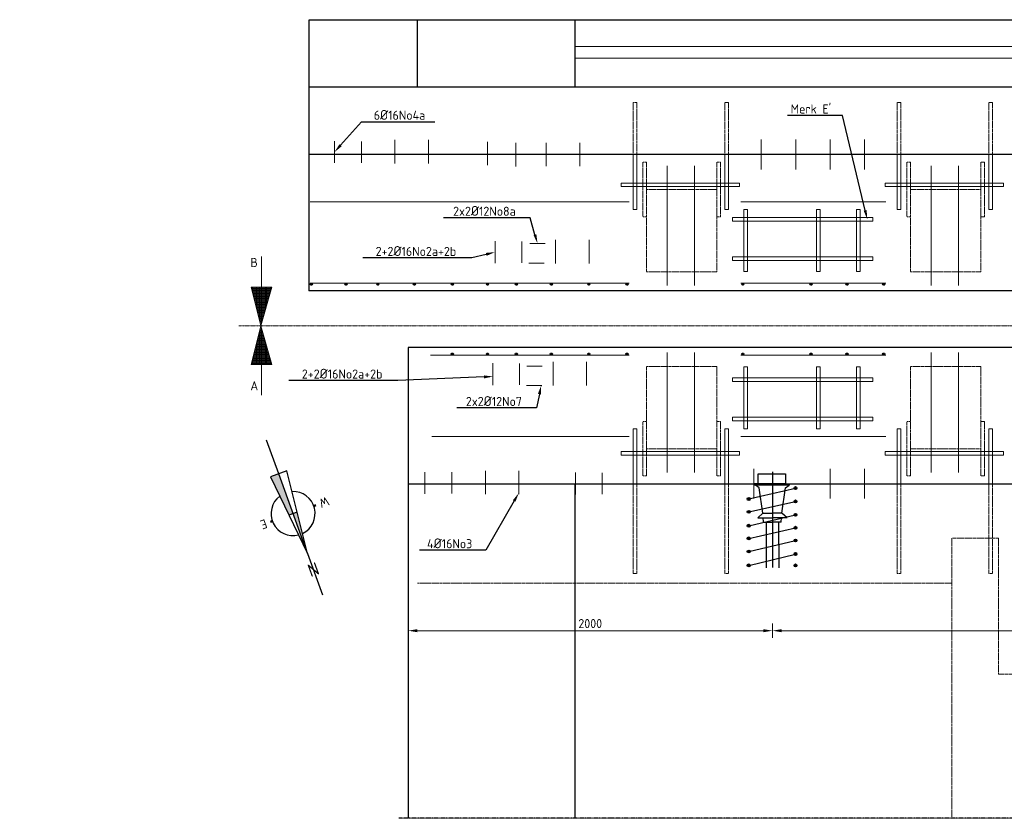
# Model space of a CAD drawing. Header units: millimetres. Extents: x -8028558 to 327273, y -63352 to 83293.
# Tile 48 of 195: x -7527 to -2122, y 4742 to 9126. Entities that reach past the tile are written whole.
import ezdxf
from ezdxf import colors
from ezdxf.entities.mleader import LeaderData, LeaderLine
from ezdxf.math import Vec2, Vec3

# ---------------------------------------------------------------- set-up
doc = ezdxf.new("R2010")
doc.units = ezdxf.units.MM
doc.linetypes.add('NLCS-HIDDEN', pattern=[4, 2, -2])
doc.linetypes.add('XX-AFBREEK', pattern=[7, 4, -1, 1, -1])
for name, color, linetype, lineweight in [('B-CO-BC-AANGRENZENDE CONSTRUCTIE_STAAL-A', 253, 'Continuous', 18), ('B-CO-BC-AFBREEKLIJN-G', 7, 'XX-AFBREEK', 18), ('B-CO-BC-AFBREEKLIJN-GD', 7, 'XX-AFBREEK', 25), ('B-CO-BC-AFBREEKLIJN-GN', 7, 'NLCS-HIDDEN', 13), ('B-CO-BC-BETONVORM-GD', 90, 'Continuous', 25), ('B-CO-BC-BETONVORM-M', 7, 'Continuous', 18), ('B-CO-BC-BETONVORM_GEWAPEND-T70', 210, 'Continuous', 70), ('B-CO-BC-VOORSPANNING-GD', 200, 'Continuous', 25), ('B-CO-BC-WAPENING-G', 170, 'Continuous', 18), ('B-CO-BC-WAPENING-GD', 130, 'Continuous', 25), ('B-CO-BC-WAPENING-GN', 150, 'NLCS-HIDDEN', 13), ('B-CO-BC-WAPENING_HOOFDWAPENING-G', 170, 'Continuous', 18), ('N-CO-BC-WAPENING_LOOPLIJN-G', 10, 'Continuous', 18), ('X-XX-AL-ORIENTATIE-S', 7, 'Continuous', 25), ('X-XX-AL-VERWIJZING-T25', 7, 'Continuous', 25)]:
    doc.layers.add(name, color=color, linetype=linetype, lineweight=lineweight)
doc.styles.add('NLCS-ISO', font='NLCS-ISO.ttf')
doc.styles.add('NLCS-ISO-MM20-T25', font='NLCS-ISO.ttf', dxfattribs={"height": 50})
doc.dimstyles.new('NLCS-MM20-T25-PIJL_L0_H0', dxfattribs={"dimscale": 20, "dimtxt": 2.5, "dimasz": 2.5, "dimexe": 2, "dimexo": 2, "dimgap": 0.7, "dimtad": 1, "dimdec": 0, "dimzin": 0, "dimdsep": 46, "dimtxsty": 'NLCS-ISO-MM20-T25', "dimcen": 0, "dimdle": 2, "dimclrd": 256, "dimclre": 256, "dimclrt": 256, "dimadec": 0, "dimazin": 0, "dimtfac": 1, "dimtdec": 3, "dimtofl": 0, "dimtmove": 0, "dimatfit": 3, "dimfxl": 2, "dimfxlon": 1, "dimtfillclr": 256, "dimtolj": 1, "dimtzin": 0, "dimlwd": -1, "dimlwe": -1, "dimarcsym": 0})
pattern_1 = [(45, (0, 0), (-2.8284271, 2.8284271), []), (45, (0, 2.4284), (-2.8284271, 2.8284271), []), (45, (0, 2.5284), (-2.8284271, 2.8284271), []), (45, (0, 2.6284), (-2.8284271, 2.8284271), [])]
pattern_2 = [(270, (-174188.91, 1675794.739), (6.985, -1e-15), [5.08, -1.905]), (360, (-174188.91, 1675794.739), (2e-15, 6.985), [5.08, -1.905])]

# ---------------------------------------------------------------- blocks, each defined once
blk = doc.blocks.new('*D1622')
at = {"layer": 'B-CO-BC-BETONVORM-M', "transparency": 16777216}
for p, q in [((-3395.1, 5812.2), (-3395.1, 5732.2)), ((-550.1, 5812.2), (-550.1, 5732.2)), ((-600.1, 5772.2), (-3345.1, 5772.2))]:
    blk.add_line(p, q, dxfattribs=at)
for points in [[(-3345.1, 5780.5), (-3345.1, 5763.8), (-3395.1, 5772.2)], [(-600.1, 5780.5), (-600.1, 5763.8), (-550.1, 5772.2)]]:
    blk.add_solid(points, dxfattribs=at)
at = {"layer": 'B-CO-BC-BETONVORM-M', "transparency": 16777216, "insert": (-1972.6, 5811.2), "char_height": 50, "attachment_point": 5, "style": 'NLCS-ISO-MM20-T25'}
blk.add_mtext('\\A1;2845', dxfattribs=at)
blk = doc.blocks.new('*D1623')
at = {"layer": 'B-CO-BC-BETONVORM-M', "transparency": 16777216}
for p, q in [((-5395.2, 5812.2), (-5395.2, 5732.2)), ((-3395.1, 5812.2), (-3395.1, 5732.2)), ((-3445.1, 5772.2), (-5345.2, 5772.2))]:
    blk.add_line(p, q, dxfattribs=at)
for points in [[(-5345.2, 5780.5), (-5345.2, 5763.8), (-5395.2, 5772.2)], [(-3445.1, 5780.5), (-3445.1, 5763.8), (-3395.1, 5772.2)]]:
    blk.add_solid(points, dxfattribs=at)
at = {"layer": 'B-CO-BC-BETONVORM-M', "transparency": 16777216, "insert": (-4395.2, 5811.2), "char_height": 50, "attachment_point": 5, "style": 'NLCS-ISO-MM20-T25'}
blk.add_mtext('\\A1;2000', dxfattribs=at)
blk = doc.blocks.new('Noordpeil')
at = {"linetype": 'Continuous'}
h = blk.add_hatch(color=256, dxfattribs=at)
h.paths.add_polyline_path([(0, 11.61), (-1.21, 0), (0, 0)])
h.paths.add_polyline_path([(1.21, 0), (0, 0), (0, -11.61), (2.42, -11.61)])
for p, q in [((0, 11.61), (0, 23.71)), ((0, -11.61), (0, -21.42))]:
    blk.add_line(p, q)
for p, q in [((0, 11.61), (0, -11.61)), ((-1.21, 0), (1.21, 0))]:
    blk.add_line(p, q, dxfattribs=at)
at = {"color": 1, "lineweight": 50}
for p, q in [((-6.04, 0), (-6.65, 0)), ((6.04, 0), (6.65, 0))]:
    blk.add_line(p, q, dxfattribs=at)
at = {"linetype": 'Continuous'}
blk.add_lwpolyline([(-2.42, -11.61), (2.42, -11.61), (0, 11.61)], close=True, dxfattribs=at)
for start, end in [(95.5295, 252.5813), (287.4187, 84.4705)]:
    blk.add_arc((0, 0), 6.04, start, end)
at = {"linetype": 'Continuous', "style": 'NLCS-ISO'}
for s, insert, char_height, width, attachment_point in [('{\\fNLCS-ISO|b1|i0|c0|p34;N}', (0, 16.31), 3.5, 2.175, 5), ('{\\fNLCS-ISO|b1|i0|c0|p34;W}', (-7.75, 0), 2.5, 1.8322, 6), ('{\\fNLCS-ISO|b1|i0|c0|p34;E}', (7.75, 0), 2.5, 1.1297, 4)]:
    blk.add_mtext(s, dxfattribs=dict(at, insert=insert, char_height=char_height, width=width, attachment_point=attachment_point))

msp = doc.modelspace()

# ---------------------------------------------------------------- hatches: boundary and pattern name
at = {"layer": 'B-CO-BC-AANGRENZENDE CONSTRUCTIE_STAAL-A'}
h = msp.add_hatch(dxfattribs=at)
h.set_pattern_fill('ACO-STAAL', color=256, pattern_type=2)
h.set_pattern_definition(pattern_1)
h.paths.add_polyline_path([(-5932.4, 7674.4, -1), (-5920.4, 7674.4, -1)])
h = msp.add_hatch(dxfattribs=at)
h.set_pattern_fill('ACO-STAAL', color=256, pattern_type=2)
h.set_pattern_definition(pattern_1)
h.paths.add_polyline_path([(-5742.3, 7674.4, -1), (-5730.3, 7674.4, -1)])
h = msp.add_hatch(dxfattribs=at)
h.set_pattern_fill('ACO-STAAL', color=256, pattern_type=2)
h.set_pattern_definition(pattern_1)
h.paths.add_polyline_path([(-5567.1, 7674.4, -1), (-5555.1, 7674.4, -1)])
h = msp.add_hatch(dxfattribs=at)
h.set_pattern_fill('ACO-STAAL', color=256, pattern_type=2)
h.set_pattern_definition(pattern_1)
h.paths.add_polyline_path([(-5366.5, 7674.4, -1), (-5354.5, 7674.4, -1)])
h = msp.add_hatch(dxfattribs=at)
h.set_pattern_fill('ACO-STAAL', color=256, pattern_type=2)
h.set_pattern_definition(pattern_1)
h.paths.add_polyline_path([(-5158.1, 7674.4, -1), (-5146.1, 7674.4, -1)])
h = msp.add_hatch(dxfattribs=at)
h.set_pattern_fill('ACO-STAAL', color=256, pattern_type=2)
h.set_pattern_definition(pattern_1)
h.paths.add_polyline_path([(-4965.4, 7674.4, -1), (-4953.4, 7674.4, -1)])
h = msp.add_hatch(dxfattribs=at)
h.set_pattern_fill('ACO-STAAL', color=256, pattern_type=2)
h.set_pattern_definition(pattern_1)
h.paths.add_polyline_path([(-4806.8, 7674.4, -1), (-4794.8, 7674.4, -1)])
h = msp.add_hatch(dxfattribs=at)
h.set_pattern_fill('ACO-STAAL', color=256, pattern_type=2)
h.set_pattern_definition(pattern_1)
h.paths.add_polyline_path([(-4614.7, 7674.4, -1), (-4602.7, 7674.4, -1)])
h = msp.add_hatch(dxfattribs=at)
h.set_pattern_fill('ACO-STAAL', color=256, pattern_type=2)
h.set_pattern_definition(pattern_1)
h.paths.add_polyline_path([(-4408.8, 7674.4, -1), (-4396.8, 7674.4, -1)])
h = msp.add_hatch(dxfattribs=at)
h.set_pattern_fill('ACO-STAAL', color=256, pattern_type=2)
h.set_pattern_definition(pattern_1)
h.paths.add_polyline_path([(-4199.2, 7674.4, -1), (-4187.2, 7674.4, -1)])
h = msp.add_hatch(dxfattribs=at)
h.set_pattern_fill('ACO-STAAL', color=256, pattern_type=2)
h.set_pattern_definition(pattern_1)
h.paths.add_polyline_path([(-3563.4, 7674.4, -1), (-3551.4, 7674.4, -1)])
h = msp.add_hatch(dxfattribs=at)
h.set_pattern_fill('ACO-STAAL', color=256, pattern_type=2)
h.set_pattern_definition(pattern_1)
h.paths.add_polyline_path([(-3188.9, 7674.4, -1), (-3176.9, 7674.4, -1)])
h = msp.add_hatch(dxfattribs=at)
h.set_pattern_fill('ACO-STAAL', color=256, pattern_type=2)
h.set_pattern_definition(pattern_1)
h.paths.add_polyline_path([(-2991.4, 7674.4, -1), (-2979.4, 7674.4, -1)])
h = msp.add_hatch(dxfattribs=at)
h.set_pattern_fill('ACO-STAAL', color=256, pattern_type=2)
h.set_pattern_definition(pattern_1)
h.paths.add_polyline_path([(-2790.2, 7674.4, -1), (-2778.2, 7674.4, -1)])
h = msp.add_hatch(dxfattribs=at)
h.set_pattern_fill('ACO-STAAL', color=256, pattern_type=2)
h.set_pattern_definition(pattern_1)
h.paths.add_polyline_path([(-5158.1, 7290.4, 1), (-5146.1, 7290.4, 1)])
h = msp.add_hatch(dxfattribs=at)
h.set_pattern_fill('ACO-STAAL', color=256, pattern_type=2)
h.set_pattern_definition(pattern_1)
h.paths.add_polyline_path([(-4965.4, 7290.4, 1), (-4953.4, 7290.4, 1)])
h = msp.add_hatch(dxfattribs=at)
h.set_pattern_fill('ACO-STAAL', color=256, pattern_type=2)
h.set_pattern_definition(pattern_1)
h.paths.add_polyline_path([(-4806.8, 7290.4, 1), (-4794.8, 7290.4, 1)])
h = msp.add_hatch(dxfattribs=at)
h.set_pattern_fill('ACO-STAAL', color=256, pattern_type=2)
h.set_pattern_definition(pattern_1)
h.paths.add_polyline_path([(-4614.7, 7290.4, 1), (-4602.7, 7290.4, 1)])
h = msp.add_hatch(dxfattribs=at)
h.set_pattern_fill('ACO-STAAL', color=256, pattern_type=2)
h.set_pattern_definition(pattern_1)
h.paths.add_polyline_path([(-4408.8, 7290.4, 1), (-4396.8, 7290.4, 1)])
h = msp.add_hatch(dxfattribs=at)
h.set_pattern_fill('ACO-STAAL', color=256, pattern_type=2)
h.set_pattern_definition(pattern_1)
h.paths.add_polyline_path([(-4199.2, 7290.4, 1), (-4187.2, 7290.4, 1)])
h = msp.add_hatch(dxfattribs=at)
h.set_pattern_fill('ACO-STAAL', color=256, pattern_type=2)
h.set_pattern_definition(pattern_1)
h.paths.add_polyline_path([(-3563.4, 7290.4, 1), (-3551.4, 7290.4, 1)])
h = msp.add_hatch(dxfattribs=at)
h.set_pattern_fill('ACO-STAAL', color=256, pattern_type=2)
h.set_pattern_definition(pattern_1)
h.paths.add_polyline_path([(-3188.9, 7290.4, 1), (-3176.9, 7290.4, 1)])
h = msp.add_hatch(dxfattribs=at)
h.set_pattern_fill('ACO-STAAL', color=256, pattern_type=2)
h.set_pattern_definition(pattern_1)
h.paths.add_polyline_path([(-2991.4, 7290.4, 1), (-2979.4, 7290.4, 1)])
h = msp.add_hatch(dxfattribs=at)
h.set_pattern_fill('ACO-STAAL', color=256, pattern_type=2)
h.set_pattern_definition(pattern_1)
h.paths.add_polyline_path([(-2790.2, 7290.4, 1), (-2778.2, 7290.4, 1)])
at = {"layer": 'N-CO-BC-WAPENING_LOOPLIJN-G', "ltscale": 500, "true_color": 0x636466}
h = msp.add_hatch(dxfattribs=at)
h.set_pattern_fill('ANGLE', color=251, angle=-90)
h.set_pattern_definition(pattern_2)
h.paths.add_polyline_path([(-6143.7, 7657.1), (-6256.2, 7657.1), (-6203.4, 7445.7), (-6203.1, 7445.7)])
h = msp.add_hatch(dxfattribs=at)
h.set_pattern_fill('ANGLE', color=251, angle=-90)
h.set_pattern_definition(pattern_2)
h.paths.add_polyline_path([(-6143.7, 7233.1), (-6256.2, 7233.1), (-6203.4, 7444.5), (-6203.1, 7444.5)])

# ---------------------------------------------------------------- linework, layer by layer
at = {"layer": 'B-CO-BC-AFBREEKLIJN-G', "flags": 128}
msp.add_lwpolyline([(16404, 7445.1), (-6325, 7445.1)], dxfattribs=at)
at = {"layer": 'B-CO-BC-AFBREEKLIJN-GD', "flags": 128}
msp.add_lwpolyline([(15614.8, 4742.3), (-5445.2, 4742.3)], dxfattribs=at)
at = {"layer": 'B-CO-BC-AFBREEKLIJN-GN', "flags": 128}
for points in [[(-2153.5, 6279.5), (-2409.5, 6279.5)], [(-2409.5, 6279.5), (-2409.5, 4742.3)], [(-2153.5, 5533.5), (-2153.5, 6279.5)], [(-2409.5, 6032.6), (-5345.2, 6032.6)], [(12216, 5533.5), (-2153.5, 5533.5)]]:
    msp.add_lwpolyline(points, dxfattribs=at)
at = {"layer": 'B-CO-BC-BETONVORM-GD', "flags": 128}
msp.add_lwpolyline([(-5940.2, 9124.2), (13735, 9126)], close=True, dxfattribs=at)
for points in [[(-5940.2, 9124.2), (-5940.2, 7638.4)], [(-5345.2, 9124.2), (-5345.2, 8755)], [(-4480.2, 9124.2), (-4480.2, 8755)], [(13735, 8979.5), (-4480.2, 8977.8)], [(13735, 8915.5), (-4480.2, 8913.8)], [(15714.8, 8755), (-5940.2, 8755)], [(15714.8, 8385.7), (-5940.2, 8385.7)], [(15714.8, 7638.4), (-5940.2, 7638.4)], [(-5395.2, 6579.1), (15514.8, 6579.1), (15514.8, 4742.3)], [(-4480.2, 6579.1), (-4480.2, 4742.3)]]:
    msp.add_lwpolyline(points, dxfattribs=at)
at = {"layer": 'B-CO-BC-BETONVORM-GD', "ltscale": 500, "flags": 128}
msp.add_lwpolyline([(15494.8, 6579.1), (15494.8, 7326.4), (-5395.2, 7326.4), (-5395.2, 4742.3)], dxfattribs=at)
at = {"layer": 'B-CO-BC-VOORSPANNING-GD', "ltscale": 500, "flags": 128}
for points in [[(-3472.5, 6579.1), (-3472.5, 6634.1)], [(-3472.5, 6634.1), (-3322.5, 6634.1)], [(-3322.5, 6634.1), (-3322.5, 6579.1)], [(-3472.5, 6579.1), (-3492.5, 6579.1)], [(-3492.5, 6579.1), (-3492.5, 6571.1)], [(-3322.5, 6579.1), (-3472.5, 6579.1)], [(-3322.5, 6579.1), (-3302.5, 6579.1)], [(-3302.5, 6579.1), (-3302.5, 6571.1)], [(-3260.1, 6554.8), (-3276.1, 6554.8)], [(-3268.1, 6546.8), (-3268.1, 6562.8)], [(-3268.1, 6554.8), (-3260.1, 6554.8)], [(-3517.4, 6495.2), (-3533.4, 6495.2)], [(-3525.4, 6487.2), (-3525.4, 6503.2)], [(-3525.4, 6495.2), (-3517.4, 6495.2)], [(-3268.1, 6473.9), (-3268.1, 6489.9)], [(-3525.4, 6416.6), (-3525.4, 6432.6)], [(-3260.1, 6481.9), (-3276.1, 6481.9)], [(-3268.1, 6481.9), (-3260.1, 6481.9)], [(-3517.4, 6424.6), (-3533.4, 6424.6)], [(-3525.4, 6424.6), (-3517.4, 6424.6)], [(-3260.1, 6407.9), (-3276.1, 6407.9)], [(-3268.1, 6399.9), (-3268.1, 6415.9)], [(-3268.1, 6407.9), (-3260.1, 6407.9)], [(-3517.4, 6348.3), (-3533.4, 6348.3)], [(-3525.4, 6340.3), (-3525.4, 6356.3)], [(-3525.4, 6348.3), (-3517.4, 6348.3)], [(-3260.1, 6337.2), (-3276.1, 6337.2)], [(-3268.1, 6329.2), (-3268.1, 6345.2)], [(-3268.1, 6337.2), (-3260.1, 6337.2)], [(-3517.4, 6278.8), (-3533.4, 6278.8)], [(-3525.4, 6270.8), (-3525.4, 6286.8)], [(-3525.4, 6278.8), (-3517.4, 6278.8)], [(-3268.1, 6259.1), (-3268.1, 6275.1)], [(-3260.1, 6267.1), (-3276.1, 6267.1)], [(-3268.1, 6267.1), (-3260.1, 6267.1)], [(-3517.4, 6207), (-3533.4, 6207)], [(-3525.4, 6199), (-3525.4, 6215)], [(-3525.4, 6207), (-3517.4, 6207)], [(-3260.1, 6193.1), (-3276.1, 6193.1)], [(-3268.1, 6185.1), (-3268.1, 6201.1)], [(-3268.1, 6193.1), (-3260.1, 6193.1)], [(-3517.4, 6130.7), (-3533.4, 6130.7)], [(-3525.4, 6122.7), (-3525.4, 6138.7)], [(-3525.4, 6130.7), (-3517.4, 6130.7)], [(-3260.1, 6130.7), (-3276.1, 6130.7)], [(-3268.1, 6122.7), (-3268.1, 6138.7)], [(-3268.1, 6130.7), (-3260.1, 6130.7)]]:
    msp.add_lwpolyline(points, dxfattribs=at)
at = {"layer": 'B-CO-BC-VOORSPANNING-GD', "ltscale": 5, "flags": 128}
for points in [[(-3395.1, 6643.4), (-3395.1, 6118.3)], [(-3525.4, 6495.2), (-3268.1, 6554.8)], [(-3302.5, 6571.1), (-3492.5, 6571.1)], [(-3467.2, 6556.8), (-3487.7, 6571.1)], [(-3447.7, 6417.4), (-3467.2, 6556.8)], [(-3342.6, 6417.4), (-3323.1, 6556.8)], [(-3323.1, 6556.8), (-3302.5, 6571.1)], [(-3525.4, 6424.6), (-3268.1, 6481.9)], [(-3525.4, 6348.3), (-3268.1, 6407.9)], [(-3475.7, 6392.5), (-3447.7, 6417.4)], [(-3443.9, 6367.5), (-3445.3, 6392.8)], [(-3346.3, 6367.5), (-3344.9, 6392.8)], [(-3314.6, 6392.5), (-3342.6, 6417.4)], [(-3525.4, 6278.8), (-3268.1, 6337.2)], [(-3429.2, 6367.7), (-3429.9, 6116.6)], [(-3361, 6367.7), (-3360.3, 6116.6)], [(-3525.4, 6207), (-3268.1, 6267.1)], [(-3525.4, 6130.7), (-3268.1, 6193.1)]]:
    msp.add_lwpolyline(points, dxfattribs=at)
at = {"layer": 'B-CO-BC-VOORSPANNING-GD', "flags": 128}
for points in [[(-3475.7, 6392.5), (-3395.1, 6392.5)], [(-3447.7, 6417.4), (-3395.1, 6417.4)], [(-3342.6, 6417.4), (-3395.1, 6417.4)], [(-3314.6, 6392.5), (-3395.1, 6392.5)], [(-3443.9, 6367.5), (-3395.1, 6367.5)], [(-3346.3, 6367.5), (-3395.1, 6367.5)]]:
    msp.add_lwpolyline(points, dxfattribs=at)
at = {"layer": 'B-CO-BC-VOORSPANNING-GD', "ltscale": 500}
for centre in [(-3268.1, 6554.8), (-3525.4, 6495.2), (-3268.1, 6481.9), (-3525.4, 6424.6), (-3268.1, 6407.9), (-3525.4, 6348.3), (-3268.1, 6337.2), (-3525.4, 6278.8), (-3268.1, 6267.1), (-3525.4, 6207), (-3268.1, 6193.1), (-3525.4, 6130.7), (-3268.1, 6130.7)]:
    msp.add_circle(centre, 8, dxfattribs=at)
at = {"layer": 'B-CO-BC-WAPENING-G', "flags": 128}
for points in [[(-6200, 7657.1), (-6200, 7825.5)], [(-6200, 7233.1), (-6200, 7064.7)]]:
    msp.add_lwpolyline(points, dxfattribs=at)
at = {"layer": 'B-CO-BC-WAPENING-GD'}
for centre in [(-5926.4, 7674.4), (-5736.3, 7674.4), (-5561.1, 7674.4), (-5360.5, 7674.4), (-5152.1, 7674.4), (-4959.4, 7674.4), (-4800.8, 7674.4), (-4608.7, 7674.4), (-4402.8, 7674.4), (-4193.2, 7674.4), (-3557.4, 7674.4), (-3182.9, 7674.4), (-2985.4, 7674.4), (-2784.2, 7674.4), (-5152.1, 7290.4), (-4959.4, 7290.4), (-4800.8, 7290.4), (-4608.7, 7290.4), (-4402.8, 7290.4), (-4193.2, 7290.4), (-3557.4, 7290.4), (-3182.9, 7290.4), (-2985.4, 7290.4), (-2784.2, 7290.4)]:
    msp.add_circle(centre, 6, dxfattribs=at)
at = {"layer": 'B-CO-BC-WAPENING-GN'}
for points in [[(-4139.4, 8385.7), (-4139.4, 8672.4), (-4159.4, 8672.4), (-4159.4, 8385.7)], [(-3635.6, 8385.7), (-3635.6, 8672.4), (-3655.6, 8672.4), (-3655.6, 8385.7)], [(-2689.9, 8385.7), (-2689.9, 8672.4), (-2709.9, 8672.4), (-2709.9, 8385.7)], [(-2186.3, 8385.7), (-2186.3, 8672.4), (-2206.3, 8672.4), (-2206.3, 8385.7)]]:
    msp.add_lwpolyline(points, dxfattribs=at)
at = {"layer": 'B-CO-BC-WAPENING-GN', "flags": 128}
for points in [[(-4086.3, 8343.5), (-4106.3, 8343.5)], [(-4106.3, 8343.5), (-4106.3, 8043.5)], [(-4086.3, 8193.5), (-4086.3, 8343.5)], [(-3680.4, 8343.5), (-3700.4, 8343.5)], [(-3700.4, 8343.5), (-3700.4, 8193.5)], [(-3680.4, 8193.5), (-3680.4, 8343.5)], [(-2637, 8343.5), (-2657, 8343.5)], [(-2657, 8343.5), (-2657, 8043.5)], [(-2637, 8193.5), (-2637, 8343.5)], [(-2231.2, 8343.5), (-2251.2, 8343.5)], [(-2251.2, 8343.5), (-2251.2, 8193.5)], [(-2231.2, 8193.5), (-2231.2, 8343.5)], [(-3680.4, 8193.5), (-3680.4, 8043.5)], [(-2231.2, 8193.5), (-2231.2, 8043.5)], [(-4086.3, 8043.5), (-4106.3, 8043.5)], [(-3680.4, 8043.5), (-3700.4, 8043.5)], [(-2637, 8043.5), (-2657, 8043.5)], [(-2231.2, 8043.5), (-2251.2, 8043.5)], [(-4106.3, 6621.3), (-4106.3, 6921.3)], [(-4086.3, 6921.3), (-4106.3, 6921.3)], [(-3680.4, 6921.3), (-3700.4, 6921.3)], [(-3680.4, 6771.3), (-3680.4, 6921.3)], [(-2657, 6621.3), (-2657, 6921.3)], [(-2637, 6921.3), (-2657, 6921.3)], [(-2231.2, 6921.3), (-2251.2, 6921.3)], [(-2231.2, 6771.3), (-2231.2, 6921.3)], [(-4086.3, 6771.3), (-4086.3, 6621.3)], [(-3700.4, 6621.3), (-3700.4, 6771.3)], [(-3680.4, 6771.3), (-3680.4, 6621.3)], [(-2637, 6771.3), (-2637, 6621.3)], [(-2251.2, 6621.3), (-2251.2, 6771.3)], [(-2231.2, 6771.3), (-2231.2, 6621.3)], [(-4086.3, 6621.3), (-4106.3, 6621.3)], [(-3680.4, 6621.3), (-3700.4, 6621.3)], [(-2637, 6621.3), (-2657, 6621.3)], [(-2231.2, 6621.3), (-2251.2, 6621.3)], [(-4159.4, 6579.1), (-4159.4, 6085.4)], [(-4139.4, 6085.4), (-4139.4, 6579.1)], [(-3655.6, 6579.1), (-3655.6, 6085.4)], [(-3635.6, 6085.4), (-3635.6, 6579.1)], [(-2709.9, 6579.1), (-2709.9, 6085.4)], [(-2689.9, 6085.4), (-2689.9, 6579.1)], [(-2206.3, 6579.1), (-2206.3, 6085.4)], [(-2186.3, 6085.4), (-2186.3, 6579.1)], [(-4159.4, 6085.4), (-4139.4, 6085.4)], [(-3655.6, 6085.4), (-3635.6, 6085.4)], [(-2709.9, 6085.4), (-2689.9, 6085.4)], [(-2206.3, 6085.4), (-2186.3, 6085.4)]]:
    msp.add_lwpolyline(points, dxfattribs=at)
at = {"layer": 'B-CO-BC-WAPENING-GN'}
for points in [[(-3700.4, 8193.5), (-4086.3, 8193.5), (-4086.3, 7742.3), (-3700.4, 7742.3)], [(-2251.2, 8193.5), (-2637, 8193.5), (-2637, 7742.3), (-2251.2, 7742.3)], [(-3700.4, 6771.3), (-4086.3, 6771.3), (-4086.3, 7222.5), (-3700.4, 7222.5)], [(-2251.2, 6771.3), (-2637, 6771.3), (-2637, 7222.5), (-2251.2, 7222.5)]]:
    msp.add_lwpolyline(points, close=True, dxfattribs=at)
at = {"layer": 'B-CO-BC-WAPENING_HOOFDWAPENING-G', "flags": 128}
for points in [[(-5799.2, 8459.2), (-5799.2, 8339.5)], [(-5651.7, 8457.9), (-5651.7, 8340.7)], [(-5467.6, 8466.3), (-5467.6, 8337.4)], [(-5283.4, 8466.3), (-5283.4, 8337.4)], [(-4958.6, 8456.4), (-4958.6, 8327.5)], [(-4803.7, 8449.4), (-4803.7, 8320.6)], [(-4637.4, 8450.1), (-4637.4, 8321.3)], [(-4453.2, 8450.1), (-4453.2, 8321.3)], [(-3456.4, 8467.9), (-3456.4, 8303.5)], [(-3267.3, 8467.9), (-3267.3, 8303.5)], [(-3078.1, 8467.9), (-3078.1, 8303.5)], [(-2889, 8467.9), (-2889, 8303.5)], [(-3972.5, 8140.3), (-3972.5, 8323.8)], [(-3822.5, 8136.5), (-3822.5, 8323.8)], [(-2522.9, 8140.3), (-2522.9, 8323.8)], [(-2373, 8136.5), (-2373, 8323.8)], [(-4181.1, 8125.9), (-5933.2, 8125.9)], [(-3972.5, 8140.3), (-3972.5, 7666.5)], [(-3822.5, 8136.5), (-3822.5, 7666.5)], [(-2772.1, 8125.9), (-3568.1, 8125.9)], [(-2522.9, 8140.3), (-2522.9, 7666.5)], [(-2373, 8136.5), (-2373, 7666.5)], [(-4917.7, 7909.9), (-4917.7, 7790.2)], [(-4770.2, 7908.6), (-4770.2, 7791.4)], [(-4586.1, 7917), (-4586.1, 7788.1)], [(-4401.9, 7917), (-4401.9, 7788.1)], [(-4181.1, 7680.4), (-5933.2, 7680.4)], [(-2772.1, 7680.4), (-3568.1, 7680.4)], [(-3972.5, 6824.5), (-3972.5, 7298.3)], [(-3822.5, 6828.3), (-3822.5, 7298.3)], [(-2522.9, 6824.5), (-2522.9, 7298.3)], [(-2373, 6828.3), (-2373, 7298.3)], [(-4181.1, 7284.4), (-5272.5, 7284.4)], [(-4599.1, 7247.1), (-4599.1, 7118.2)], [(-4415, 7247.1), (-4415, 7118.2)], [(-2772.1, 7284.4), (-3568.1, 7284.4)], [(-4930.8, 7240), (-4930.8, 7120.3)], [(-4783.3, 7238.8), (-4783.3, 7121.5)], [(-4181.1, 6838.9), (-5265.5, 6838.9)], [(-3972.5, 6824.5), (-3972.5, 6641)], [(-3822.5, 6828.3), (-3822.5, 6641)], [(-2772.1, 6838.9), (-3568.1, 6838.9)], [(-2522.9, 6824.5), (-2522.9, 6641)], [(-2373, 6828.3), (-2373, 6641)], [(-4970.9, 6650), (-4970.9, 6521.2)], [(-4786.7, 6650), (-4786.7, 6521.2)], [(-3496.4, 6496.9), (-3496.4, 6661.3)], [(-3078.1, 6496.9), (-3078.1, 6661.3)], [(-2889, 6496.9), (-2889, 6661.3)], [(-5302.5, 6642.9), (-5302.5, 6523.2)], [(-5155, 6641.7), (-5155, 6524.4)], [(-4476.7, 6640.2), (-4476.7, 6520.6)], [(-4329.2, 6639), (-4329.2, 6521.8)]]:
    msp.add_lwpolyline(points, dxfattribs=at)
at = {"layer": 'B-CO-BC-WAPENING_HOOFDWAPENING-G'}
for points in [[(-4139.4, 8385.7), (-4139.4, 8084.4), (-4159.4, 8084.4), (-4159.4, 8385.7)], [(-3635.6, 8385.7), (-3635.6, 8084.4), (-3655.6, 8084.4), (-3655.6, 8385.7)], [(-2689.9, 8385.7), (-2689.9, 8084.4), (-2709.9, 8084.4), (-2709.9, 8385.7)], [(-2186.3, 8385.7), (-2186.3, 8084.4), (-2206.3, 8084.4), (-2206.3, 8385.7)], [(-4139.4, 6579.1), (-4139.4, 6880.4), (-4159.4, 6880.4), (-4159.4, 6579.1)], [(-3635.6, 6579.1), (-3635.6, 6880.4), (-3655.6, 6880.4), (-3655.6, 6579.1)], [(-2689.9, 6579.1), (-2689.9, 6880.4), (-2709.9, 6880.4), (-2709.9, 6579.1)], [(-2186.3, 6579.1), (-2186.3, 6880.4), (-2206.3, 6880.4), (-2206.3, 6579.1)]]:
    msp.add_lwpolyline(points, dxfattribs=at)
for points in [[(-4225.6, 8229.5), (-4225.6, 8209.5), (-3575.6, 8209.5), (-3575.6, 8229.5)], [(-2776.4, 8229.5), (-2776.4, 8209.5), (-2126.4, 8209.5), (-2126.4, 8229.5)], [(-3552.6, 8084.4), (-3552.6, 7744.4), (-3532.6, 7744.4), (-3532.6, 8084.4)], [(-3152.7, 8084.4), (-3152.7, 7744.4), (-3132.7, 7744.4), (-3132.7, 8084.4)], [(-2932.8, 8084.4), (-2932.8, 7744.4), (-2912.8, 7744.4), (-2912.8, 8084.4)], [(-3614.4, 8040.2), (-3614.4, 8020.2), (-2844.4, 8020.2), (-2844.4, 8040.2)], [(-3614.4, 7824.5), (-3614.4, 7804.5), (-2844.4, 7804.5), (-2844.4, 7824.5)], [(-3552.6, 6880.4), (-3552.6, 7220.4), (-3532.6, 7220.4), (-3532.6, 6880.4)], [(-3152.7, 6880.4), (-3152.7, 7220.4), (-3132.7, 7220.4), (-3132.7, 6880.4)], [(-2932.8, 6880.4), (-2932.8, 7220.4), (-2912.8, 7220.4), (-2912.8, 6880.4)], [(-3614.4, 7140.3), (-3614.4, 7160.3), (-2844.4, 7160.3), (-2844.4, 7140.3)], [(-3614.4, 6924.6), (-3614.4, 6944.6), (-2844.4, 6944.6), (-2844.4, 6924.6)], [(-4225.6, 6735.3), (-4225.6, 6755.3), (-3575.6, 6755.3), (-3575.6, 6735.3)], [(-2776.4, 6735.3), (-2776.4, 6755.3), (-2126.4, 6755.3), (-2126.4, 6735.3)]]:
    msp.add_lwpolyline(points, close=True, dxfattribs=at)
at = {"layer": 'B-CO-BC-WAPENING_HOOFDWAPENING-G', "ltscale": 500, "flags": 128}
for points in [[(-4642.5, 7898), (-4726.9, 7898)], [(-4647.5, 7788.7), (-4731.9, 7788.7)], [(-4658.5, 7223.8), (-4742.9, 7223.8)], [(-4660.6, 7118.8), (-4745, 7118.8)]]:
    msp.add_lwpolyline(points, dxfattribs=at)
at = {"layer": 'N-CO-BC-WAPENING_LOOPLIJN-G', "ltscale": 500, "flags": 128}
for points in [[(-6203.3, 7445.1), (-6256.2, 7657.1)], [(-6256.2, 7657.1), (-6143.7, 7657.1)], [(-6143.7, 7657.1), (-6203.3, 7445.1)], [(-6203.3, 7445.1), (-6256.2, 7233.1)], [(-6143.7, 7233.1), (-6203.3, 7445.1)], [(-6256.2, 7233.1), (-6143.7, 7233.1)]]:
    msp.add_lwpolyline(points, dxfattribs=at)

# ---------------------------------------------------------------- block references
at = {"layer": 'X-XX-AL-ORIENTATIE-S', "xscale": 20, "yscale": 20, "zscale": 20, "rotation": 199.9188330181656}
msp.add_blockref('Noordpeil', (-6026.4, 6415.1), dxfattribs=at)

# ---------------------------------------------------------------- texts
at = {"layer": 'B-CO-BC-BETONVORM_GEWAPEND-T70', "ltscale": 500, "char_height": 50, "attachment_point": 1, "style": 'NLCS-ISO-MM20-T25'}
for s, insert in [('B', (-6260.9, 7818.3)), ('A', (-6260.9, 7141.6))]:
    msp.add_mtext_dynamic_manual_height_columns(s, width=332.893, gutter_width=35, heights=[0], dxfattribs=dict(at, insert=insert))

# ---------------------------------------------------------------- dimensions: what is measured, and where the dimension line sits
at = {"layer": 'B-CO-BC-BETONVORM-M'}
for base, p1, p2, picture, middle in [((-5395.2, 5772.2), (-3395.1, 6579.1), (-5395.2, 6579.1), '*D1623', (-4395.2, 5811.2)), ((-3395.1, 5772.2), (-550.1, 6579.1), (-3395.1, 6579.1), '*D1622', (-1972.6, 5811.2))]:
    dim = msp.add_linear_dim(base=base, p1=p1, p2=p2, angle=180, dimstyle='NLCS-MM20-T25-PIJL_L0_H0', dxfattribs=at)
    dim.commit()
    dim.dimension.update_dxf_attribs({"geometry": picture, "text_midpoint": middle})

# ---------------------------------------------------------------- leaders
at = {"layer": 'X-XX-AL-VERWIJZING-T25'}
ml = msp.add_multileader_mtext('Standard', dxfattribs=at)
ml.set_content('4{\\H1.08333x;Ø\\H1x;12No9a,b}', color=256, style='NLCS-ISO-MM20-T25')
ml.set_leader_properties(color=256, linetype='ByLayer', lineweight=-1)
ml.build(insert=Vec2(0, 0))
ml.multileader.update_dxf_attribs({"text_left_attachment_type": 5, "text_right_attachment_type": 5, "dogleg_length": 50, "arrow_head_size": 50})
ctx = ml.context
ctx.base_point, ctx.char_height, ctx.arrow_head_size, ctx.landing_gap_size, ctx.plane_origin = Vec3(-17525.5, 8640.2), 50, 50, 18, Vec3(-17538.6, 8593.8)
ctx.left_attachment, ctx.right_attachment = 5, 5
notes = []
notes.append((ctx, [(1, (1, 1, 0), (-17575.5, 8640.2), (1, 0), 50, [(0, [(-17667.3, 8356.7)], 0, [])])]))
ctx.mtext.insert, ctx.mtext.width, ctx.mtext.flow_direction = Vec3(-17507.5, 8705.2), 19735.353, 5
ml = msp.add_multileader_mtext('Standard', dxfattribs=at)
ml.set_content("Merk E'", color=256, style='NLCS-ISO-MM20-T25')
ml.set_leader_properties(color=256, linetype='ByLayer', lineweight=-1)
ml.build(insert=Vec2(0, 0))
ml.multileader.update_dxf_attribs({"text_left_attachment_type": 5, "text_right_attachment_type": 5, "dogleg_length": 50, "arrow_head_size": 50})
ctx = ml.context
ctx.base_point, ctx.char_height, ctx.arrow_head_size, ctx.landing_gap_size, ctx.plane_origin = Vec3(-3313.1, 8600.8), 50, 50, 18, Vec3(-2793.1, 8675.8)
ctx.left_attachment, ctx.right_attachment = 5, 5
notes.append((ctx, [(0, (1, 1, 0), (-3009.6, 8600.8), (-1, 0), 50, [(0, [(-2874.2, 8030.3)], 0, [])])]))
ctx.mtext.insert, ctx.mtext.flow_direction = Vec3(-3295.1, 8660.8), 5
ml = msp.add_multileader_mtext('Standard', dxfattribs=at)
ml.set_content('6{\\H1.08333x;Ø}16No4a', color=256, style='NLCS-ISO-MM20-T25')
ml.set_leader_properties(color=256, linetype='ByLayer', lineweight=-1)
ml.build(insert=Vec2(0, 0))
ml.multileader.update_dxf_attribs({"text_left_attachment_type": 5, "text_right_attachment_type": 5, "dogleg_length": 50, "arrow_head_size": 50})
ctx = ml.context
ctx.base_point, ctx.char_height, ctx.arrow_head_size, ctx.landing_gap_size, ctx.plane_origin = Vec3(-5601.6, 8565.6), 50, 50, 18, Vec3(-4945.8, 8443.1)
ctx.left_attachment, ctx.right_attachment = 5, 5
notes.append((ctx, [(1, (1, 1, 0), (-5651.6, 8565.6), (1, 0), 50, [(0, [(-5799.2, 8399.3)], 0, [])])]))
ctx.mtext.insert, ctx.mtext.flow_direction = Vec3(-5583.6, 8630.6), 5
ml = msp.add_multileader_mtext('Standard', dxfattribs=at)
ml.set_content('2x2{\\H1.08333x;Ø}12No8a', color=256, style='NLCS-ISO-MM20-T25')
ml.set_leader_properties(color=256, linetype='ByLayer', lineweight=-1)
ml.build(insert=Vec2(0, 0))
ml.multileader.update_dxf_attribs({"text_left_attachment_type": 5, "text_right_attachment_type": 5, "dogleg_length": 50, "arrow_head_size": 50})
ctx = ml.context
ctx.base_point, ctx.char_height, ctx.arrow_head_size, ctx.landing_gap_size, ctx.plane_origin = Vec3(-5166, 8038.6), 50, 50, 18, Vec3(-3981, 7987.4)
ctx.left_attachment, ctx.right_attachment = 5, 5
notes.append((ctx, [(0, (1, 1, 0), (-4725.8, 8038.6), (-1, 0), 50, [(0, [(-4684.7, 7898)], 0, [])])]))
ctx.mtext.insert, ctx.mtext.flow_direction = Vec3(-5148, 8103.6), 5
ml = msp.add_multileader_mtext('Standard', dxfattribs=at)
ml.set_content('2+2{\\H1.08333x;Ø}16No2a+2b', color=256, style='NLCS-ISO-MM20-T25')
ml.set_leader_properties(color=256, linetype='ByLayer', lineweight=-1)
ml.build(insert=Vec2(0, 0))
ml.multileader.update_dxf_attribs({"text_left_attachment_type": 5, "text_right_attachment_type": 5, "dogleg_length": 50, "arrow_head_size": 50})
ctx = ml.context
ctx.base_point, ctx.char_height, ctx.arrow_head_size, ctx.landing_gap_size, ctx.plane_origin = Vec3(-5591.3, 7818.2), 50, 50, 18, Vec3(-4251.3, 7829.7)
ctx.left_attachment, ctx.right_attachment = 5, 5
notes.append((ctx, [(0, (1, 1, 0), (-5046.1, 7818.2), (-1, 0), 50, [(0, [(-4917.7, 7850)], 0, [])])]))
ctx.mtext.insert, ctx.mtext.flow_direction = Vec3(-5573.3, 7883.2), 5
ml = msp.add_multileader_mtext('Standard', dxfattribs=at)
ml.set_content('Stekken 77{\\H1.08333x;Ø\\H1x;12No5}', color=256, style='NLCS-ISO-MM20-T25')
ml.set_leader_properties(color=256, linetype='ByLayer', lineweight=-1)
ml.build(insert=Vec2(0, 0))
ml.multileader.update_dxf_attribs({"text_left_attachment_type": 5, "text_right_attachment_type": 5, "dogleg_length": 50, "arrow_head_size": 50})
ctx = ml.context
ctx.base_point, ctx.char_height, ctx.arrow_head_size, ctx.landing_gap_size, ctx.plane_origin = Vec3(-20717.5, 7509.7), 50, 50, 18, Vec3(-19552.5, 7556)
ctx.left_attachment, ctx.right_attachment = 5, 5
notes.append((ctx, [(0, (1, 1, 0), (-20058.6, 7509.7), (-1, 0), 50, [(0, [(-19313.3, 7674.4)], 0, [])])]))
ctx.mtext.insert, ctx.mtext.width, ctx.mtext.flow_direction = Vec3(-20699.5, 7574.7), 19735.353, 5
ml = msp.add_multileader_mtext('Standard', dxfattribs=at)
ml.set_content('Stekken 72{\\H1.08333x;Ø\\H1x;12No5}', color=256, style='NLCS-ISO-MM20-T25')
ml.set_leader_properties(color=256, linetype='ByLayer', lineweight=-1)
ml.build(insert=Vec2(0, 0))
ml.multileader.update_dxf_attribs({"text_left_attachment_type": 5, "text_right_attachment_type": 5, "dogleg_length": 50, "arrow_head_size": 50})
ctx = ml.context
ctx.base_point, ctx.char_height, ctx.arrow_head_size, ctx.landing_gap_size, ctx.plane_origin = Vec3(-20726, 7369.7), 50, 50, 18, Vec3(-19561, 7416)
ctx.left_attachment, ctx.right_attachment = 5, 5
notes.append((ctx, [(0, (1, 1, 0), (-20067, 7369.7), (-1, 0), 50, [(0, [(-19313.3, 7290.4)], 0, [])])]))
ctx.mtext.insert, ctx.mtext.width, ctx.mtext.flow_direction = Vec3(-20708, 7434.7), 19768.594, 5
ml = msp.add_multileader_mtext('Standard', dxfattribs=at)
ml.set_content('2+2{\\H1.08333x;Ø}16No2a+2b', color=256, style='NLCS-ISO-MM20-T25')
ml.set_leader_properties(color=256, linetype='ByLayer', lineweight=-1)
ml.build(insert=Vec2(0, 0))
ml.multileader.update_dxf_attribs({"text_left_attachment_type": 5, "text_right_attachment_type": 5, "dogleg_length": 50, "arrow_head_size": 50})
ctx = ml.context
ctx.base_point, ctx.char_height, ctx.arrow_head_size, ctx.landing_gap_size, ctx.plane_origin = Vec3(-5996.4, 7145.1), 50, 50, 18, Vec3(-4399.2, 7131)
ctx.left_attachment, ctx.right_attachment = 5, 5
notes.append((ctx, [(0, (1, 1, 0), (-5451.2, 7145.1), (-1, 0), 50, [(0, [(-4928.4, 7167.4)], 0, [])])]))
ctx.mtext.insert, ctx.mtext.flow_direction = Vec3(-5978.4, 7210.1), 5
ml = msp.add_multileader_mtext('Standard', dxfattribs=at)
ml.set_content('2x2{\\H1.08333x;Ø}12No7', color=256, style='NLCS-ISO-MM20-T25')
ml.set_leader_properties(color=256, linetype='ByLayer', lineweight=-1)
ml.build(insert=Vec2(0, 0))
ml.multileader.update_dxf_attribs({"text_left_attachment_type": 5, "text_right_attachment_type": 5, "dogleg_length": 50, "arrow_head_size": 50})
ctx = ml.context
ctx.base_point, ctx.char_height, ctx.arrow_head_size, ctx.landing_gap_size, ctx.plane_origin = Vec3(-5095.9, 6994.6), 50, 50, 18, Vec3(-3945.9, 7006.2)
ctx.left_attachment, ctx.right_attachment = 5, 5
notes.append((ctx, [(0, (1, 1, 0), (-4690.7, 6994.6), (-1, 0), 50, [(0, [(-4664.1, 7119.1)], 0, [])])]))
ctx.mtext.insert, ctx.mtext.flow_direction = Vec3(-5077.9, 7059.6), 5
ml = msp.add_multileader_mtext('Standard', dxfattribs=at)
ml.set_content('4{\\H1.08333x;Ø\\H1x;12No9a,b}', color=256, style='NLCS-ISO-MM20-T25')
ml.set_leader_properties(color=256, linetype='ByLayer', lineweight=-1)
ml.build(insert=Vec2(0, 0))
ml.multileader.update_dxf_attribs({"text_left_attachment_type": 5, "text_right_attachment_type": 5, "dogleg_length": 50, "arrow_head_size": 50})
ctx = ml.context
ctx.base_point, ctx.char_height, ctx.arrow_head_size, ctx.landing_gap_size, ctx.plane_origin = Vec3(-18179.4, 6323.9), 50, 50, 18, Vec3(-17538.6, 6370.3)
ctx.left_attachment, ctx.right_attachment = 5, 5
notes.append((ctx, [(0, (1, 1, 0), (-17730.7, 6323.9), (-1, 0), 50, [(0, [(-17667.3, 6607.4)], 0, [])])]))
ctx.mtext.insert, ctx.mtext.width, ctx.mtext.flow_direction = Vec3(-18161.4, 6388.9), 19735.353, 5
ml = msp.add_multileader_mtext('Standard', dxfattribs=at)
ml.set_content('4{\\H1.08333x;Ø}16No3', color=256, style='NLCS-ISO-MM20-T25')
ml.set_leader_properties(color=256, linetype='ByLayer', lineweight=-1)
ml.build(insert=Vec2(0, 0))
ml.multileader.update_dxf_attribs({"text_left_attachment_type": 5, "text_right_attachment_type": 5, "dogleg_length": 50, "arrow_head_size": 50})
ctx = ml.context
ctx.base_point, ctx.char_height, ctx.arrow_head_size, ctx.landing_gap_size, ctx.plane_origin = Vec3(-5308.9, 6213.8), 50, 50, 18, Vec3(-4627.6, 6495.2)
ctx.left_attachment, ctx.right_attachment = 5, 5
notes.append((ctx, [(0, (1, 1, 0), (-4968.7, 6213.8), (-1, 0), 50, [(0, [(-4787.6, 6527.7)], 0, [])])]))
ctx.mtext.insert, ctx.mtext.flow_direction = Vec3(-5290.9, 6278.8), 5
for ctx, leaders in notes:
    for number, flags, end, landing, length, lines in leaders:
        leader = LeaderData()
        leader.index, (leader.has_last_leader_line, leader.has_dogleg_vector, leader.attachment_direction) = number, flags
        leader.last_leader_point, leader.dogleg_vector, leader.dogleg_length = Vec3(end), Vec3(landing), length
        for number, points, colour, breaks in lines:
            line = LeaderLine()
            line.index, line.vertices, line.color, line.breaks = number, Vec3.list(points), colors.encode_raw_color(colour), breaks
            leader.lines.append(line)
        ctx.leaders.append(leader)

doc.saveas('drawing.dxf')
